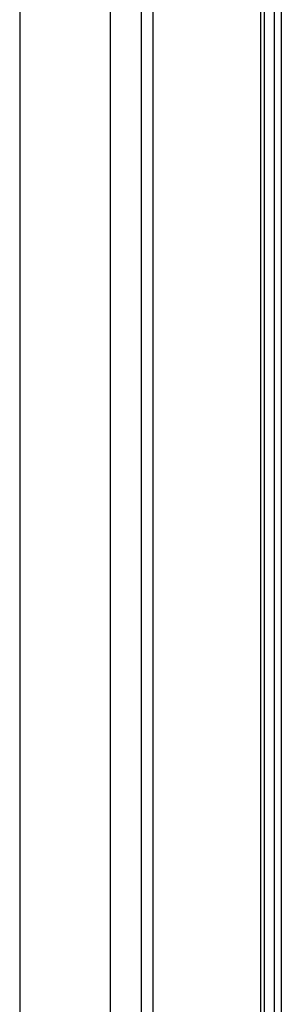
# Model space of a CAD drawing. Header units: millimetres. Extents: x 4904.09 to 4905.21, y 4759.5 to 4761.8.
# Tile 46 of 54: x 4904.8175 to 4904.8494, y 4760.7609 to 4760.8807. Entities that reach past the tile are written whole.
import ezdxf

# ---------------------------------------------------------------- set-up
doc = ezdxf.new("R2010")
doc.units = ezdxf.units.MM
doc.layers.add('SANINDUSA', color=3, linetype='Continuous')

msp = doc.modelspace()

# ---------------------------------------------------------------- linework, layer by layer
at = {"layer": 'SANINDUSA'}
for p, q in [((4904.81748, 4761.63927), (4904.81748, 4759.73327)), ((4904.82851, 4761.63927), (4904.82851, 4759.73327)), ((4904.83229, 4761.63927), (4904.83229, 4759.73327)), ((4904.83372, 4761.63927), (4904.83372, 4759.73327)), ((4904.84681, 4761.63798), (4904.84681, 4759.73455)), ((4904.84731, 4759.73464), (4904.84731, 4761.6379)), ((4904.84848, 4761.63727), (4904.84848, 4759.73464)), ((4904.84937, 4759.73464), (4904.84937, 4761.63727))]:
    msp.add_line(p, q, dxfattribs=at)

doc.saveas('drawing.dxf')
